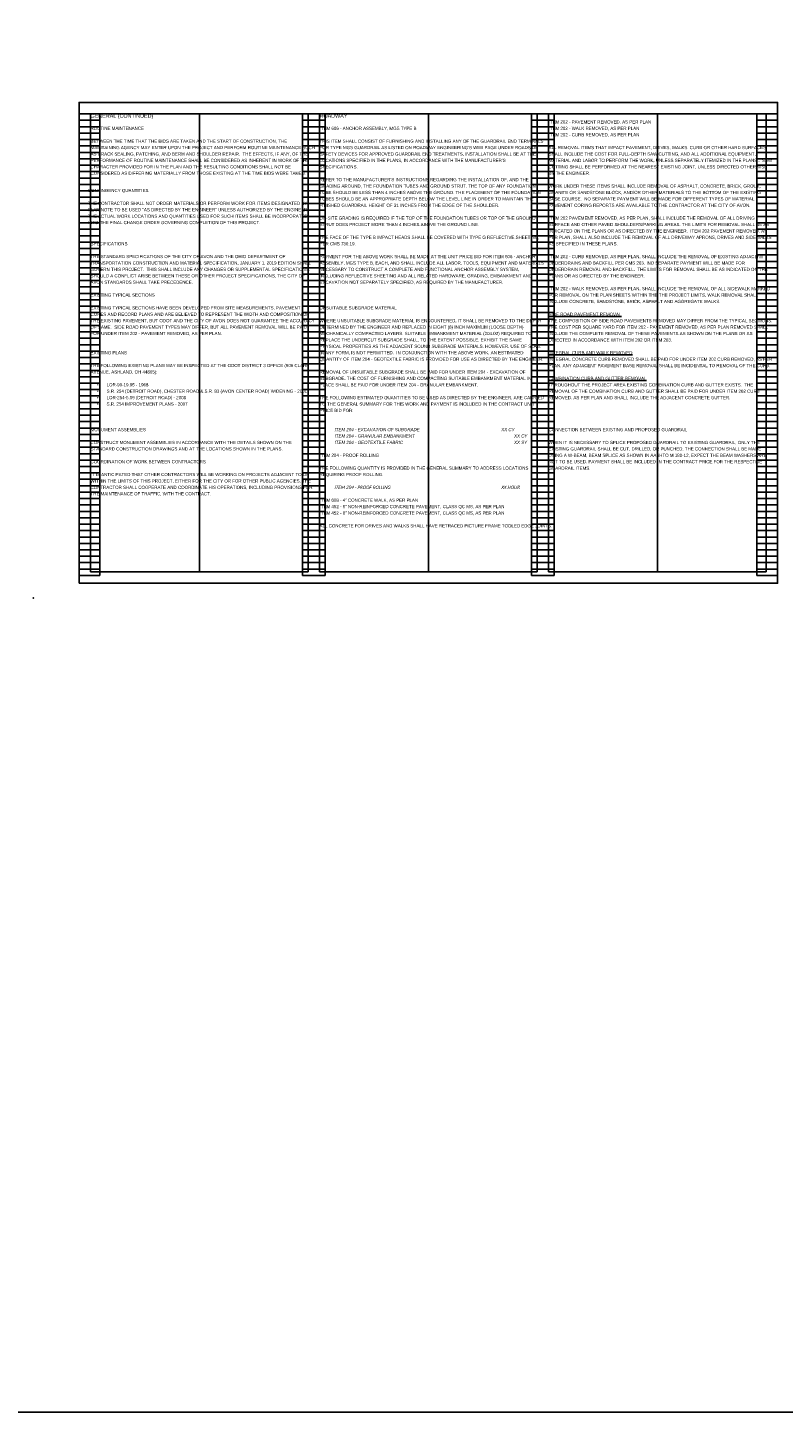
# Model space of a CAD drawing. Header units: feet. Extents: x -125 to 477, y -52 to 274.
# Tile 9 of 16: x 160 to 193, y 153 to 213. Entities that reach past the tile are written whole.
import ezdxf

# ---------------------------------------------------------------- set-up
doc = ezdxf.new("R2010")
doc.units = ezdxf.units.FT
doc.header["$MEASUREMENT"] = 0
doc.layers.add('0_VIEW', color=7, linetype='Continuous', plot=False)
doc.layers.add('SC_Scratch1', color=7, linetype='Continuous', plot=False)
doc.layers.add('SH_Text', color=7, linetype='Continuous')
doc.layers.add('TX_P_1', color=7, linetype='Continuous')
doc.styles.add('P_Slanted_Normal', font='calibrii.ttf', dxfattribs={"height": 0.14})
doc.styles.add('Slanted-Normal', font='font31.shx', dxfattribs={"height": 0.14})

# ---------------------------------------------------------------- blocks, each defined once
blk = doc.blocks.new('3COL')
at = {"layer": '0_VIEW', "color": 3, "linetype": 'Continuous'}
for p, q in [((2, 0.98), (2, 21.14)), ((2, 21.14), (2.9, 21.14)), ((2, 20.86), (2.9, 20.86)), ((2, 20.58), (2.9, 20.58)), ((2.9, 0.98), (2.9, 21.14)), ((11.76, 0.98), (11.76, 21.14)), ((11.76, 21.14), (12.74, 21.14)), ((11.76, 20.86), (12.74, 20.86)), ((11.76, 20.58), (12.74, 20.58)), ((12.74, 0.98), (12.74, 21.14)), ((21.76, 0.98), (21.76, 21.14)), ((21.76, 21.14), (22.74, 21.14)), ((21.76, 20.86), (22.74, 20.86)), ((21.76, 20.58), (22.74, 20.58)), ((22.74, 0.98), (22.74, 21.14)), ((31.6, 0.98), (31.6, 21.14)), ((31.6, 21.14), (32.5, 21.14)), ((31.6, 20.86), (32.5, 20.86)), ((31.6, 20.58), (32.5, 20.58)), ((32.5, 0.98), (32.5, 21.14)), ((2, 20.3), (2.9, 20.3)), ((2, 20.02), (2.9, 20.02)), ((11.76, 20.3), (12.74, 20.3)), ((11.76, 20.02), (12.74, 20.02)), ((21.76, 20.3), (22.74, 20.3)), ((21.76, 20.02), (22.74, 20.02)), ((31.6, 20.3), (32.5, 20.3)), ((31.6, 20.02), (32.5, 20.02)), ((2, 19.74), (2.9, 19.74)), ((2, 19.46), (2.9, 19.46)), ((11.76, 19.74), (12.74, 19.74)), ((11.76, 19.46), (12.74, 19.46)), ((21.76, 19.74), (22.74, 19.74)), ((21.76, 19.46), (22.74, 19.46)), ((31.6, 19.74), (32.5, 19.74)), ((31.6, 19.46), (32.5, 19.46)), ((2, 19.18), (2.9, 19.18)), ((2, 18.9), (2.9, 18.9)), ((11.76, 19.18), (12.74, 19.18)), ((11.76, 18.9), (12.74, 18.9)), ((21.76, 19.18), (22.74, 19.18)), ((21.76, 18.9), (22.74, 18.9)), ((31.6, 19.18), (32.5, 19.18)), ((31.6, 18.9), (32.5, 18.9)), ((2, 18.62), (2.9, 18.62)), ((2, 18.34), (2.9, 18.34)), ((11.76, 18.62), (12.74, 18.62)), ((11.76, 18.34), (12.74, 18.34)), ((21.76, 18.62), (22.74, 18.62)), ((21.76, 18.34), (22.74, 18.34)), ((31.6, 18.62), (32.5, 18.62)), ((31.6, 18.34), (32.5, 18.34)), ((2, 18.06), (2.9, 18.06)), ((2, 17.78), (2.9, 17.78)), ((11.76, 18.06), (12.74, 18.06)), ((11.76, 17.78), (12.74, 17.78)), ((21.76, 18.06), (22.74, 18.06)), ((21.76, 17.78), (22.74, 17.78)), ((31.6, 18.06), (32.5, 18.06)), ((31.6, 17.78), (32.5, 17.78)), ((2, 17.5), (2.9, 17.5)), ((2, 17.22), (2.9, 17.22)), ((2, 16.94), (2.9, 16.94)), ((11.76, 17.5), (12.74, 17.5)), ((11.76, 17.22), (12.74, 17.22)), ((11.76, 16.94), (12.74, 16.94)), ((21.76, 17.5), (22.74, 17.5)), ((21.76, 17.22), (22.74, 17.22)), ((21.76, 16.94), (22.74, 16.94)), ((31.6, 17.5), (32.5, 17.5)), ((31.6, 17.22), (32.5, 17.22)), ((31.6, 16.94), (32.5, 16.94)), ((2, 16.66), (2.9, 16.66)), ((2, 16.38), (2.9, 16.38)), ((11.76, 16.66), (12.74, 16.66)), ((11.76, 16.38), (12.74, 16.38)), ((21.76, 16.66), (22.74, 16.66)), ((21.76, 16.38), (22.74, 16.38)), ((31.6, 16.66), (32.5, 16.66)), ((31.6, 16.38), (32.5, 16.38)), ((2, 16.1), (2.9, 16.1)), ((2, 15.82), (2.9, 15.82)), ((11.76, 16.1), (12.74, 16.1)), ((11.76, 15.82), (12.74, 15.82)), ((21.76, 16.1), (22.74, 16.1)), ((21.76, 15.82), (22.74, 15.82)), ((31.6, 16.1), (32.5, 16.1)), ((31.6, 15.82), (32.5, 15.82)), ((2, 15.54), (2.9, 15.54)), ((2, 15.26), (2.9, 15.26)), ((11.76, 15.54), (12.74, 15.54)), ((11.76, 15.26), (12.74, 15.26)), ((21.76, 15.54), (22.74, 15.54)), ((21.76, 15.26), (22.74, 15.26)), ((31.6, 15.54), (32.5, 15.54)), ((31.6, 15.26), (32.5, 15.26)), ((2, 14.98), (2.9, 14.98)), ((2, 14.7), (2.9, 14.7)), ((11.76, 14.98), (12.74, 14.98)), ((11.76, 14.7), (12.74, 14.7)), ((21.76, 14.98), (22.74, 14.98)), ((21.76, 14.7), (22.74, 14.7)), ((31.6, 14.98), (32.5, 14.98)), ((31.6, 14.7), (32.5, 14.7)), ((2, 14.42), (2.9, 14.42)), ((2, 14.14), (2.9, 14.14)), ((11.76, 14.42), (12.74, 14.42)), ((11.76, 14.14), (12.74, 14.14)), ((21.76, 14.42), (22.74, 14.42)), ((21.76, 14.14), (22.74, 14.14)), ((31.6, 14.42), (32.5, 14.42)), ((31.6, 14.14), (32.5, 14.14)), ((2, 13.86), (2.9, 13.86)), ((2, 13.58), (2.9, 13.58)), ((11.76, 13.86), (12.74, 13.86)), ((11.76, 13.58), (12.74, 13.58)), ((21.76, 13.86), (22.74, 13.86)), ((21.76, 13.58), (22.74, 13.58)), ((31.6, 13.86), (32.5, 13.86)), ((31.6, 13.58), (32.5, 13.58)), ((2, 13.3), (2.9, 13.3)), ((2, 13.02), (2.9, 13.02)), ((2, 12.74), (2.9, 12.74)), ((11.76, 13.3), (12.74, 13.3)), ((11.76, 13.02), (12.74, 13.02)), ((11.76, 12.74), (12.74, 12.74)), ((21.76, 13.3), (22.74, 13.3)), ((21.76, 13.02), (22.74, 13.02)), ((21.76, 12.74), (22.74, 12.74)), ((31.6, 13.3), (32.5, 13.3)), ((31.6, 13.02), (32.5, 13.02)), ((31.6, 12.74), (32.5, 12.74)), ((2, 12.46), (2.9, 12.46)), ((2, 12.18), (2.9, 12.18)), ((11.76, 12.46), (12.74, 12.46)), ((11.76, 12.18), (12.74, 12.18)), ((21.76, 12.46), (22.74, 12.46)), ((21.76, 12.18), (22.74, 12.18)), ((31.6, 12.46), (32.5, 12.46)), ((31.6, 12.18), (32.5, 12.18)), ((2, 11.9), (2.9, 11.9)), ((2, 11.62), (2.9, 11.62)), ((11.76, 11.9), (12.74, 11.9)), ((11.76, 11.62), (12.74, 11.62)), ((21.76, 11.9), (22.74, 11.9)), ((21.76, 11.62), (22.74, 11.62)), ((31.6, 11.9), (32.5, 11.9)), ((31.6, 11.62), (32.5, 11.62)), ((2, 11.34), (2.9, 11.34)), ((2, 11.06), (2.9, 11.06)), ((11.76, 11.34), (12.74, 11.34)), ((11.76, 11.06), (12.74, 11.06)), ((21.76, 11.34), (22.74, 11.34)), ((21.76, 11.06), (22.74, 11.06)), ((31.6, 11.34), (32.5, 11.34)), ((31.6, 11.06), (32.5, 11.06)), ((2, 10.78), (2.9, 10.78)), ((2, 10.5), (2.9, 10.5)), ((11.76, 10.78), (12.74, 10.78)), ((11.76, 10.5), (12.74, 10.5)), ((21.76, 10.78), (22.74, 10.78)), ((21.76, 10.5), (22.74, 10.5)), ((31.6, 10.78), (32.5, 10.78)), ((31.6, 10.5), (32.5, 10.5)), ((2, 10.22), (2.9, 10.22)), ((2, 9.94), (2.9, 9.94)), ((11.76, 10.22), (12.74, 10.22)), ((11.76, 9.94), (12.74, 9.94)), ((21.76, 10.22), (22.74, 10.22)), ((21.76, 9.94), (22.74, 9.94)), ((31.6, 10.22), (32.5, 10.22)), ((31.6, 9.94), (32.5, 9.94)), ((2, 9.66), (2.9, 9.66)), ((2, 9.38), (2.9, 9.38)), ((2, 9.1), (2.9, 9.1)), ((11.76, 9.66), (12.74, 9.66)), ((11.76, 9.38), (12.74, 9.38)), ((11.76, 9.1), (12.74, 9.1)), ((21.76, 9.66), (22.74, 9.66)), ((21.76, 9.38), (22.74, 9.38)), ((21.76, 9.1), (22.74, 9.1)), ((31.6, 9.66), (32.5, 9.66)), ((31.6, 9.38), (32.5, 9.38)), ((31.6, 9.1), (32.5, 9.1)), ((2, 8.82), (2.9, 8.82)), ((2, 8.54), (2.9, 8.54)), ((11.76, 8.82), (12.74, 8.82)), ((11.76, 8.54), (12.74, 8.54)), ((21.76, 8.82), (22.74, 8.82)), ((21.76, 8.54), (22.74, 8.54)), ((31.6, 8.82), (32.5, 8.82)), ((31.6, 8.54), (32.5, 8.54)), ((2, 8.26), (2.9, 8.26)), ((2, 7.98), (2.9, 7.98)), ((11.76, 8.26), (12.74, 8.26)), ((11.76, 7.98), (12.74, 7.98)), ((21.76, 8.26), (22.74, 8.26)), ((21.76, 7.98), (22.74, 7.98)), ((31.6, 8.26), (32.5, 8.26)), ((31.6, 7.98), (32.5, 7.98)), ((2, 7.7), (2.9, 7.7)), ((2, 7.42), (2.9, 7.42)), ((11.76, 7.7), (12.74, 7.7)), ((11.76, 7.42), (12.74, 7.42)), ((21.76, 7.7), (22.74, 7.7)), ((21.76, 7.42), (22.74, 7.42)), ((31.6, 7.7), (32.5, 7.7)), ((31.6, 7.42), (32.5, 7.42)), ((2, 7.14), (2.9, 7.14)), ((2, 6.86), (2.9, 6.86)), ((11.76, 7.14), (12.74, 7.14)), ((11.76, 6.86), (12.74, 6.86)), ((21.76, 7.14), (22.74, 7.14)), ((21.76, 6.86), (22.74, 6.86)), ((31.6, 7.14), (32.5, 7.14)), ((31.6, 6.86), (32.5, 6.86)), ((2, 6.58), (2.9, 6.58)), ((2, 6.3), (2.9, 6.3)), ((11.76, 6.58), (12.74, 6.58)), ((11.76, 6.3), (12.74, 6.3)), ((21.76, 6.58), (22.74, 6.58)), ((21.76, 6.3), (22.74, 6.3)), ((31.6, 6.58), (32.5, 6.58)), ((31.6, 6.3), (32.5, 6.3)), ((2, 6.02), (2.9, 6.02)), ((2, 5.74), (2.9, 5.74)), ((2, 5.46), (2.9, 5.46)), ((11.76, 6.02), (12.74, 6.02)), ((11.76, 5.74), (12.74, 5.74)), ((11.76, 5.46), (12.74, 5.46)), ((21.76, 6.02), (22.74, 6.02)), ((21.76, 5.74), (22.74, 5.74)), ((21.76, 5.46), (22.74, 5.46)), ((31.6, 6.02), (32.5, 6.02)), ((31.6, 5.74), (32.5, 5.74)), ((31.6, 5.46), (32.5, 5.46)), ((2, 5.18), (2.9, 5.18)), ((2, 4.9), (2.9, 4.9)), ((11.76, 5.18), (12.74, 5.18)), ((11.76, 4.9), (12.74, 4.9)), ((21.76, 5.18), (22.74, 5.18)), ((21.76, 4.9), (22.74, 4.9)), ((31.6, 5.18), (32.5, 5.18)), ((31.6, 4.9), (32.5, 4.9)), ((2, 4.62), (2.9, 4.62)), ((2, 4.34), (2.9, 4.34)), ((11.76, 4.62), (12.74, 4.62)), ((11.76, 4.34), (12.74, 4.34)), ((21.76, 4.62), (22.74, 4.62)), ((21.76, 4.34), (22.74, 4.34)), ((31.6, 4.62), (32.5, 4.62)), ((31.6, 4.34), (32.5, 4.34)), ((2, 4.06), (2.9, 4.06)), ((2, 3.78), (2.9, 3.78)), ((11.76, 4.06), (12.74, 4.06)), ((11.76, 3.78), (12.74, 3.78)), ((21.76, 4.06), (22.74, 4.06)), ((21.76, 3.78), (22.74, 3.78)), ((31.6, 4.06), (32.5, 4.06)), ((31.6, 3.78), (32.5, 3.78)), ((2, 3.5), (2.9, 3.5)), ((2, 3.22), (2.9, 3.22)), ((11.76, 3.5), (12.74, 3.5)), ((11.76, 3.22), (12.74, 3.22)), ((21.76, 3.5), (22.74, 3.5)), ((21.76, 3.22), (22.74, 3.22)), ((31.6, 3.5), (32.5, 3.5)), ((31.6, 3.22), (32.5, 3.22)), ((2, 2.94), (2.9, 2.94)), ((2, 2.66), (2.9, 2.66)), ((11.76, 2.94), (12.74, 2.94)), ((11.76, 2.66), (12.74, 2.66)), ((21.76, 2.94), (22.74, 2.94)), ((21.76, 2.66), (22.74, 2.66)), ((31.6, 2.94), (32.5, 2.94)), ((31.6, 2.66), (32.5, 2.66)), ((2, 2.38), (2.9, 2.38)), ((2, 2.1), (2.9, 2.1)), ((2, 1.82), (2.9, 1.82)), ((11.76, 2.38), (12.74, 2.38)), ((11.76, 2.1), (12.74, 2.1)), ((11.76, 1.82), (12.74, 1.82)), ((21.76, 2.38), (22.74, 2.38)), ((21.76, 2.1), (22.74, 2.1)), ((21.76, 1.82), (22.74, 1.82)), ((31.6, 2.38), (32.5, 2.38)), ((31.6, 2.1), (32.5, 2.1)), ((31.6, 1.82), (32.5, 1.82)), ((2, 1.54), (2.9, 1.54)), ((2, 1.26), (2.9, 1.26)), ((11.76, 1.54), (12.74, 1.54)), ((11.76, 1.26), (12.74, 1.26)), ((21.76, 1.54), (22.74, 1.54)), ((21.76, 1.26), (22.74, 1.26)), ((31.6, 1.54), (32.5, 1.54)), ((31.6, 1.26), (32.5, 1.26)), ((2, 0.98), (2.9, 0.98)), ((11.76, 0.98), (12.74, 0.98)), ((21.76, 0.98), (22.74, 0.98)), ((31.6, 0.98), (32.5, 0.98))]:
    blk.add_line(p, q, dxfattribs=at)
at = {"layer": '0_VIEW', "color": 3}
blk.add_lwpolyline([(2, 0.64), (32.5, 0.64), (32.5, 21.64), (2, 21.64)], close=True, dxfattribs=at)
at = {"layer": '0_VIEW', "color": 3, "linetype": 'Continuous'}
blk.add_point((0, 0), dxfattribs=at)

msp = doc.modelspace()

# ---------------------------------------------------------------- linework, layer by layer
at = {"layer": 'SC_Scratch1'}
for p, q in [((167.23, 209.584), (167.23, 189.584)), ((177.23, 209.584), (177.23, 189.584)), ((187.23, 209.584), (187.23, 189.584)), ((187.23, 209.584), (187.23, 189.584))]:
    msp.add_line(p, q, dxfattribs=at)
for points in [[(161.98, 189.084), (192.48, 189.084), (192.48, 210.084), (161.98, 210.084)], [(162.48, 189.584), (171.98, 189.584), (171.98, 209.584), (162.48, 209.584)], [(172.48, 189.584), (181.98, 189.584), (181.98, 209.584), (172.48, 209.584)], [(182.48, 189.584), (191.98, 189.584), (191.98, 209.584), (182.48, 209.584)]]:
    msp.add_lwpolyline(points, close=True, dxfattribs=at)
at = {"layer": 'TX_P_1', "color": 1}
msp.add_lwpolyline([(101.278, 273.824), (476.97, 273.824), (476.97, 152.874), (101.278, 152.874)], close=True, dxfattribs=at)

# ---------------------------------------------------------------- block references
at = {"layer": 'SC_Scratch1'}
msp.add_blockref('3COL', (159.98, 188.444), dxfattribs=at)

# ---------------------------------------------------------------- texts
at = {"layer": 'SH_Text', "char_height": 0.14, "width": 9.5, "attachment_point": 1, "line_spacing_factor": 1.2, "style": 'Slanted-Normal'}
for s, insert in [('\\P\\PBETWEEN THE TIME THAT THE BIDS ARE TAKEN AND THE START OF CONSTRUCTION, THE MAINTAINING AGENCY MAY ENTER UPON THE PROJECT AND PERFORM ROUTINE MAINTENANCE SUCH AS CRACK SEALING, PATCHING, AND BERM AND SHOULDER REPAIR.  THE EFFECTS, IF ANY, OF THE PERFORMANCE OF ROUTINE MAINTENANCE SHALL BE CONSIDERED AS INHERENT IN WORK OF THE CHARACTER PROVIDED FOR IN THE PLAN AND THE RESULTING CONDITIONS SHALL NOT BE CONSIDERED AS DIFFERING MATERIALLY FROM THOSE EXISTING AT THE TIME BIDS WERE TAKEN. ', (162.48, 209.024)), ("THIS ITEM SHALL CONSIST OF FURNISHING AND INSTALLING ANY OF THE GUARDRAIL END TERMINALS FOR TYPE MGS GUARDRAIL AS LISTED ON ROADWAY ENGINEERING'S WEB PAGE UNDER ROADSIDE SAFETY DEVICES FOR APPROVED GUARDRAIL END TREATMENTS. INSTALLATION SHALL BE AT THE LOCATIONS SPECIFIED IN THE PLANS, IN ACCORDANCE WITH THE MANUFACTURER'S SPECIFICATIONS.\\P\\PREFER TO THE MANUFACTURER'S INSTRUCTIONS REGARDING THE INSTALLATION OF, AND THE GRADING AROUND, THE FOUNDATION TUBES AND GROUND STRUT. THE TOP OF ANY FOUNDATION TUBE SHOULD BE LESS THAN 4 INCHES ABOVE THE GROUND. THE PLACEMENT OF THE FOUNDATION TUBES SHOULD BE AN APPROPRIATE DEPTH BELOW THE LEVEL LINE IN ORDER TO MAINTAIN THE FINISHED GUARDRAIL HEIGHT OF 31 INCHES FROM THE EDGE OF THE SHOULDER.\\P\\PON-SITE GRADING IS REQUIRED IF THE TOP OF THE FOUNDATION TUBES OR TOP OF THE GROUND STRUT DOES PROJECT MORE THAN 4 INCHES ABOVE THE GROUND LINE.\\P\\PTHE FACE OF THE TYPE B IMPACT HEADS SHALL BE COVERED WITH TYPE G REFLECTIVE SHEETING, PER CMS 730.19.\\P\\PPAYMENT FOR THE ABOVE WORK SHALL BE MADE AT THE UNIT PRICE BID FOR ITEM 606 - ANCHOR ASSEMBLY, MGS TYPE B, EACH, AND SHALL INCLUDE ALL LABOR, TOOLS, EQUIPMENT AND MATERIALS NECESSARY TO CONSTRUCT A COMPLETE AND FUNCTIONAL ANCHOR ASSEMBLY SYSTEM, INCLUDING REFLECTIVE SHEETING AND ALL RELATED HARDWARE, GRADING, EMBANKMENT AND EXCAVATION NOT SEPARATELY SPECIFIED, AS REQUIRED BY THE MANUFACTURER.", (172.48, 208.464)), ('ALL REMOVAL ITEMS THAT IMPACT PAVEMENT, DRIVES, WALKS, CURB OR OTHER HARD SURFACES SHALL INCLUDE THE COST FOR FULL-DEPTH SAW CUTTING, AND ALL ADDITIONAL EQUIPMENT, MATERIAL AND LABOR TO PERFORM THE WORK, UNLESS SEPARATELY ITEMIZED IN THE PLANS .  SAW CUTTING SHALL BE PERFORMED AT THE NEAREST EXISTING JOINT, UNLESS DIRECTED OTHERWISE BY THE ENGINEER.\\P\\PWORK UNDER THESE ITEMS SHALL INCLUDE REMOVAL OF ASPHALT, CONCRETE, BRICK, GROUT, GRANITE OR SANDSTONE BLOCK,{\\C1; }AND/OR OTHER MATERIALS TO THE BOTTOM OF THE EXISTING BASE COURSE.  NO SEPARATE PAYMENT WILL BE MADE FOR DIFFERENT TYPES OF MATERIAL.  PAVEMENT CORING REPORTS ARE AVAILABLE TO THE CONTRACTOR AT THE CITY OF AVON. \\P\\PITEM 202 PAVEMENT REMOVED, AS PER PLAN, SHALL INCLUDE THE REMOVAL OF ALL DRIVING SURFACE AND OTHER PAVED SHOULDERS/PARKING AREAS. THE LIMITS FOR REMOVAL SHALL BE AS INDICATED ON THE PLANS OR AS DIRECTED BY THE ENGINEER.  ITEM 202 PAVEMENT REMOVED, AS PER PLAN, SHALL ALSO INCLUDE THE REMOVAL OF ALL DRIVEWAY APRONS, DRIVES AND SIDEWALKS AS SPECIFIED IN THESE PLANS. \\P\\PITEM 202 - CURB REMOVED, AS PER PLAN, SHALL INCLUDE THE REMOVAL OF EXISTING ADJACENT UNDERDRAINS AND BACKFILL PER CMS 203.  NO SEPARATE PAYMENT WILL BE MADE FOR UNDERDRAIN REMOVAL AND BACKFILL.  THE LIMITS FOR REMOVAL SHALL BE AS INDICATED ON THE PLANS OR AS DIRECTED BY THE ENGINEER.\\P\\PITEM 202 - WALK REMOVED, AS PER PLAN, SHALL INCLUDE THE REMOVAL OF ALL SIDEWALK MARKED FOR REMOVAL ON THE PLAN SHEETS WITHIN THE THE PROJECT LIMITS. WALK REMOVAL SHALL INCLUDE CONCRETE, SANDSTONE, BRICK, ASPHALT AND AGGREGATE WALKS.\\P\\P{\\LSIDE ROAD PAVEMENT REMOVAL\\P}THE COMPOSITION OF SIDE ROAD PAVEMENTS REMOVED MAY DIFFER FROM THE TYPICAL SECTIONS.  THE COST PER SQUARE YARD FOR ITEM 202 - PAVEMENT REMOVED, AS PER PLAN REMOVED SHALL INCLUDE THE COMPLETE REMOVAL OF THESE PAVEMENTS AS SHOWN ON THE PLANS OR AS DIRECTED IN ACCORDANCE WITH ITEM 202 OR ITEM 203.\\P\\P{\\LINTEGRAL CURB AND WALK REMOVED\\P}INTEGRAL CONCRETE CURB REMOVED SHALL BE PAID FOR UNDER ITEM 202 CURB REMOVED, AS PER PLAN. ANY ADJACENT PAVEMENT BASE REMOVAL SHALL BE INCIDENTAL TO REMOVAL OF THE CURB. \\P\\P{\\LCOMBINATION CURB AND GUTTER REMOVAL\\P}THROUGHOUT THE PROJECT AREA EXISTING COMBINATION CURB AND GUTTER EXISTS.  THE REMOVAL OF THE COMBINATION CURB AND GUTTER SHALL BE PAID FOR UNDER ITEM 202 CURB REMOVED, AS PER PLAN AND SHALL INCLUDE THE ADJACENT CONCRETE GUTTER.', (182.48, 208.184)), ('\\P\\PTHE CONTRACTOR SHALL NOT ORDER MATERIALS OR PERFORM WORK FOR ITEMS DESIGNATED BY PLAN NOTE TO BE USED "AS DIRECTED BY THE ENGINEER" UNLESS AUTHORIZED BY THE ENGINEER.  THE ACTUAL WORK LOCATIONS AND QUANTITIES USED FOR SUCH ITEMS SHALL BE INCORPORATED INTO THE FINAL CHANGE ORDER GOVERNING COMPLETION OF THIS PROJECT.', (162.365, 206.309)), ('\\P\\PTHE STANDARD SPECIFICATIONS OF THE CITY OF AVON AND THE OHIO DEPARTMENT OF TRANSPORTATION CONSTRUCTION AND MATERIAL SPECIFICATION, JANUARY 1, 2019 EDITION SHALL GOVERN THIS PROJECT.  THIS SHALL INCLUDE ANY CHANGES OR SUPPLEMENTAL SPECIFICATIONS.  SHOULD A CONFLICT ARISE BETWEEN THESE OR OTHER PROJECT SPECIFICATIONS, THE CITY OF AVON STANDARDS SHALL TAKE PRECEDENCE.', (162.48, 203.984)), ('\\P\\PEXISTING TYPICAL SECTIONS HAVE BEEN DEVELOPED FROM SITE MEASUREMENTS, PAVEMENT CORES AND RECORD PLANS AND ARE BELIEVED TO REPRESENT THE WIDTH AND COMPOSITION OF THE EXISTING PAVEMENT, BUT ODOT AND THE CITY OF AVON DOES NOT GUARANTEE THE ACCURACY OF SAME.  SIDE ROAD PAVEMENT TYPES MAY DIFFER, BUT ALL PAVEMENT REMOVAL WILL BE PAID FOR UNDER ITEM 202 - PAVEMENT REMOVED, AS PER PLAN.', (162.48, 201.744)), ('WHERE UNSUITABLE SUBGRADE MATERIAL IS ENCOUNTERED, IT SHALL BE REMOVED TO THE DEPTH DETERMINED BY THE ENGINEER AND REPLACED IN EIGHT (8) INCH MAXIMUM (LOOSE DEPTH) MECHANICALLY COMPACTED LAYERS. SUITABLE EMBANKMENT MATERIAL (204.02) REQUIRED TO REPLACE THE UNDERCUT SUBGRADE SHALL, TO THE EXTENT POSSIBLE, EXHIBIT THE SAME PHYSICAL PROPERTIES AS THE ADJACENT SOUND SUBGRADE MATERIALS. HOWEVER, USE OF SLAG, IN ANY FORM, IS NOT PERMITTED.  IN CONJUNCTION WITH THE ABOVE WORK, AN ESTIMATED QUANTITY OF ITEM 204 - GEOTEXTILE FABRIC IS PROVIDED FOR USE AS DIRECTED BY THE ENGINEER. \\P\\PREMOVAL OF UNSUITABLE SUBGRADE SHALL BE PAID FOR UNDER ITEM 204 - EXCAVATION OF SUBGRADE. THE COST OF FURNISHING AND COMPACTING SUITABLE EMBANKMENT MATERIAL IN PLACE SHALL BE PAID FOR UNDER ITEM 204 - GRANULAR EMBANKMENT. \\P\\PTHE FOLLOWING ESTIMATED QUANTITIES TO BE USED AS DIRECTED BY THE ENGINEER, ARE CARRIED TO THE GENERAL SUMMARY FOR THIS WORK AND PAYMENT IS INCLUDED IN THE CONTRACT UNIT PRICE BID FOR:  ', (172.48, 200.624)), ('\\P\\PTHE FOLLOWING EXISTING PLANS MAY BE INSPECTED AT THE ODOT DISTRICT 3 OFFICE (906 CLARK AVENUE, ASHLAND, OH 44805):\\P\\P\\pxi-3,l5,t5;{\\fSymbol|b0|i0|c2|p18;·^I}LOR-90-19.95 - 1968\\P{\\fSymbol|b0|i0|c2|p18;·^I}S.R. 254 (DETROIT ROAD), CHESTER ROAD & S.R. 83 (AVON CENTER ROAD) WIDENING - 2001\\P{\\fSymbol|b0|i0|c2|p18;·^I}LOR-254-5.09 (DETROIT ROAD) - 2008\\P{\\fSymbol|b0|i0|c2|p18;·^I}S.R. 254 IMPROVEMENT PLANS - 2007', (162.48, 199.224)), ('\\P\\PCONSTRUCT MONUMENT ASSEMBLIES IN ACCORDANCE WITH THE DETAILS SHOWN ON THE STANDARD CONSTRUCTION DRAWINGS AND AT THE LOCATIONS SHOWN IN THE PLANS.', (162.48, 195.864)), ('\\P\\PWHEN IT IS NECESSARY TO SPLICE PROPOSED GUARDRAIL TO EXISTING GUARDRAIL, ONLY THE EXISTING GUARDRAIL SHALL BE CUT, DRILLED, OR PUNCHED. THE CONNECTION SHALL BE MADE USING A W-BEAM, BEAM SPLICE AS SHOWN IN AASHTO M 180-12, EXPECT THE BEAM WASHERS ARE NOT TO BE USED. PAYMENT SHALL BE INCLUDED IN THE CONTRACT PRICE FOR THE RESPECTIVE GUARDRAIL ITEMS.', (182.48, 195.864)), ('\\P\\PTHE FOLLOWING QUANTITY IS PROVIDED IN THE GENERAL SUMMARY TO ADDRESS LOCATIONS REQUIRING PROOF ROLLING. ', (172.48, 194.744)), ('\\P\\PIT IS ANTICIPATED THAT OTHER CONTRACTORS WILL BE WORKING ON PROJECTS ADJACENT TO OR WITHIN THE LIMITS OF THIS PROJECT, EITHER FOR THE CITY OR FOR OTHER PUBLIC AGENCIES. THE CONTRACTOR SHALL COOPERATE AND COORDINATE HIS OPERATIONS, INCLUDING PROVISIONS FOR THE MAINTENANCE OF TRAFFIC, WITH THE CONTRACT.  ', (162.48, 194.464)), ('\\PALL CONCRETE FOR DRIVES AND WALKS SHALL HAVE RETRACED PICTURE FRAME TOOLED EDGE JOINTS.', (172.48, 191.944))]:
    msp.add_mtext(s, dxfattribs=dict(at, insert=insert))
at = {"layer": 'TX_P_1', "color": 3, "width": 9.5, "attachment_point": 1, "style": 'Slanted-Normal'}
for s, insert, char_height in [('GENERAL (CONTINUED)', (162.48, 209.584), 0.17), ('ROADWAY                    ', (172.48, 209.584), 0.17), ('ROUTINE MAINTENANCE', (162.48, 209.024), 0.14), ('CONTINGENCY QUANTITIES', (162.365, 206.309), 0.14), ('SPECIFICATIONS', (162.48, 203.984), 0.14), ('EXISTING TYPICAL SECTIONS', (162.48, 201.744), 0.14), ('EXISTING PLANS', (162.48, 199.224), 0.14), ('MONUMENT ASSEMBLIES', (162.48, 195.864), 0.14), ('CONNECTION BETWEEN EXISTING AND PROPOSED GUARDRAIL', (182.48, 195.864), 0.14), ('ITEM 204 - PROOF ROLLING', (172.48, 194.744), 0.14), ('COORDINATION OF WORK BETWEEN CONTRACTORS', (162.48, 194.464), 0.14)]:
    msp.add_mtext(s, dxfattribs=dict(at, insert=insert, char_height=char_height))
at = {"layer": 'TX_P_1', "color": 3, "char_height": 0.14, "attachment_point": 1, "line_spacing_factor": 1.2, "style": 'Slanted-Normal'}
for s, insert, width in [('ITEM 202 - PAVEMENT REMOVED, AS PER PLAN\\PITEM 202 - WALK REMOVED, AS PER PLAN \\PITEM 202 - CURB REMOVED, AS PER PLAN', (182.48, 209.304), 9.5), ('ITEM 606 - ANCHOR ASSEMBLY, MGS TYPE B', (172.48, 209.024), 9.5), ('UNSUITABLE SUBGRADE MATERIAL', (172.48, 201.184), 9.5), ('\\pxt26;ITEM 608 - 4" CONCRETE WALK, AS PER PLAN\\PITEM 452 - 6" NON-REINFORCED CONCRETE PAVEMENT, CLASS QC MS, AS PER PLAN\\PITEM 452 - 8" NON-REINFORCED CONCRETE PAVEMENT, CLASS QC MS, AS PER PLAN', (172.48, 192.784), 11.51546)]:
    msp.add_mtext(s, dxfattribs=dict(at, insert=insert, width=width))
at = {"layer": 'TX_P_1', "char_height": 0.14, "width": 9.5, "attachment_point": 1, "line_spacing_factor": 1.2}
for s, insert, style in [('{\\Q7;\\C142;^IITEM 204 - EXCAVATION OF SUBGRADE^I^I^I^I^I^I^IXX CY\\P^IITEM 204 - GRANULAR EMBANKMENT^I ^I^I^I^I^I^I^IXX CY\\P^IITEM 204 - GEOTEXTILE FABRIC^I^I^I^I^I^I^I^I^IXX SY}', (172.568, 195.866), 'Slanted-Normal'), ('{\\Q7;\\C142;^IITEM 204 - PROOF ROLLING^I^I^I^I^I^I^I^I^IXX HOUR}', (172.568, 193.346), 'P_Slanted_Normal')]:
    msp.add_mtext(s, dxfattribs=dict(at, insert=insert, style=style))

doc.saveas('drawing.dxf')
